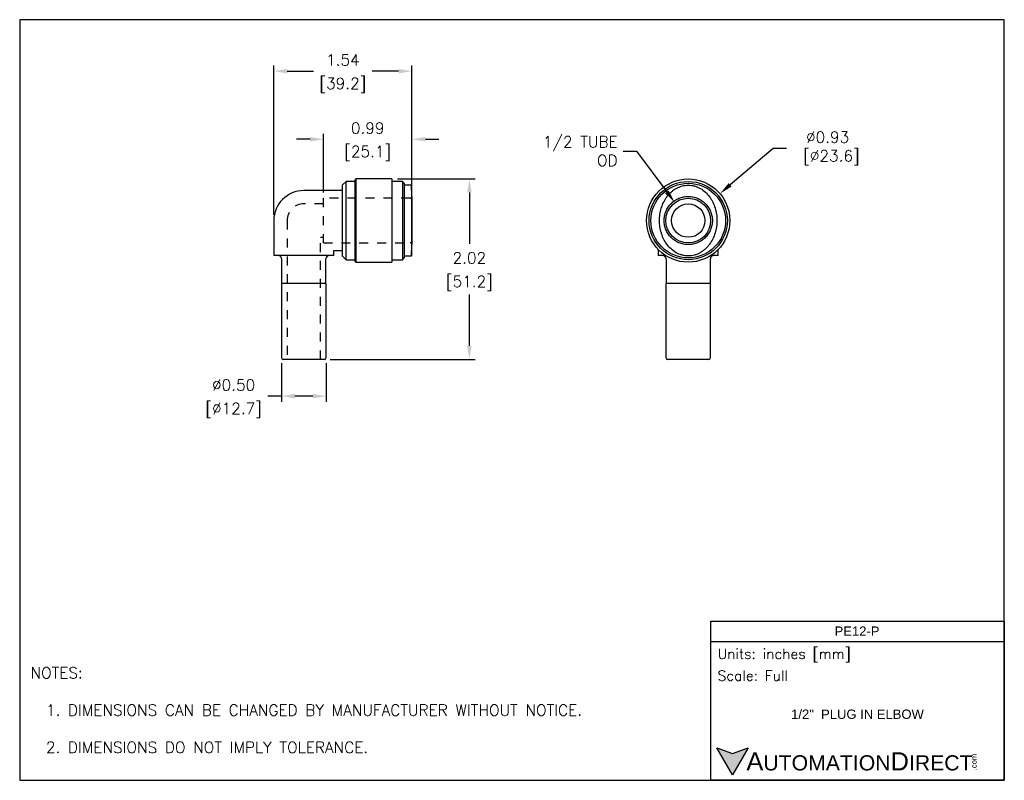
# Model space of a CAD drawing. Extents: x 886.4 to 897.4, y -8.5 to 0.
import ezdxf

# ---------------------------------------------------------------- set-up
doc = ezdxf.new("R2010")
doc.units = 0
doc.header["$LTSCALE"] = 0.25
doc.header["$MEASUREMENT"] = 0
doc.linetypes.add('HIDDEN', pattern=[0.375, 0.25, -0.125])
doc.layers.get('0').update_dxf_attribs({"linetype": 'CONTINUOUS'})
doc.layers.get('DEFPOINTS').update_dxf_attribs({"linetype": 'CONTINUOUS'})
for name, color, linetype in [('DIMENSIONS', 140, 'CONTINUOUS'), ('HIDDEN', 102, 'HIDDEN'), ('TEXT', 140, 'CONTINUOUS')]:
    doc.layers.add(name, color=color, linetype=linetype)
doc.styles.add('ROMANS', font='romans.shx')
doc.styles.get("Standard").update_dxf_attribs({"font": 'romans.shx'})
doc.styles.add('型式1', font='txt')
doc.dimstyles.get("Standard").update_dxf_attribs({"dimtxt": 0.125, "dimasz": 0.15, "dimexe": 0.0625, "dimexo": 0.0625, "dimgap": 0.0625, "dimtad": 0, "dimtih": 1, "dimtoh": 1, "dimzin": 0, "dimdsep": 46, "dimtxsty": 'Standard', "dimcen": 0, "dimclrd": 256, "dimclre": 256, "dimclrt": 256, "dimadec": 0, "dimazin": 0, "dimtfac": 1, "dimtofl": 0, "dimtmove": 0, "dimatfit": 3, "dimfxl": 1, "dimtolj": 1, "dimtzin": 0, "dimarcsym": 0})

# ---------------------------------------------------------------- blocks, each defined once
blk = doc.blocks.new('*D30')
at = {"layer": 'DEFPOINTS', "color": 0, "transparency": 16777216}
for p in [(890.584, -1.814), (889.83, -3.83), (891.45, -3.83)]:
    blk.add_point(p, dxfattribs=at)
at = {"layer": 'DIMENSIONS', "lineweight": -2, "transparency": 16777216}
for p, q in [((890.647, -1.814), (891.513, -1.814)), ((891.45, -1.964), (891.45, -2.539)), ((891.45, -3.68), (891.45, -3.105)), ((889.893, -3.83), (891.513, -3.83))]:
    blk.add_line(p, q, dxfattribs=at)
at = {"layer": 'DIMENSIONS', "transparency": 16777216}
for points in [[(891.425, -1.964), (891.475, -1.964), (891.45, -1.814)], [(891.425, -3.68), (891.475, -3.68), (891.45, -3.83)]]:
    blk.add_solid(points, dxfattribs=at)
at = {"layer": 'DIMENSIONS', "transparency": 16777216, "char_height": 0.125, "attachment_point": 5}
for s, insert in [('\\A1;2.02', (891.45, -2.697)), ('\\A1;[51.2]', (891.45, -2.98))]:
    blk.add_mtext(s, dxfattribs=dict(at, insert=insert))
blk = doc.blocks.new('*D31')
at = {"layer": 'DEFPOINTS', "color": 0, "transparency": 16777216}
for p in [(889.82, -1.37), (889.82, -2.029), (890.809, -2.009)]:
    blk.add_point(p, dxfattribs=at)
at = {"layer": 'DIMENSIONS', "lineweight": -2, "transparency": 16777216}
for p, q in [((889.82, -1.966), (889.82, -1.308)), ((890.809, -1.947), (890.809, -1.308)), ((889.67, -1.37), (889.52, -1.37)), ((890.959, -1.37), (891.109, -1.37))]:
    blk.add_line(p, q, dxfattribs=at)
at = {"layer": 'DIMENSIONS', "transparency": 16777216}
for points in [[(889.67, -1.345), (889.67, -1.395), (889.82, -1.37)], [(890.959, -1.345), (890.959, -1.395), (890.809, -1.37)]]:
    blk.add_solid(points, dxfattribs=at)
at = {"layer": 'DIMENSIONS', "transparency": 16777216, "char_height": 0.125, "attachment_point": 5}
for s, insert in [('\\A1;0.99', (890.314, -1.245)), ('\\A1;[25.1]', (890.314, -1.528))]:
    blk.add_mtext(s, dxfattribs=dict(at, insert=insert))
blk = doc.blocks.new('*D32')
at = {"layer": 'DEFPOINTS', "color": 0, "transparency": 16777216}
for p in [(890.809, -0.609), (890.809, -2.01), (889.265, -2.275)]:
    blk.add_point(p, dxfattribs=at)
at = {"layer": 'DIMENSIONS', "lineweight": -2, "transparency": 16777216}
for p, q in [((889.265, -2.213), (889.265, -0.546)), ((890.809, -1.947), (890.809, -0.546)), ((889.415, -0.609), (889.71, -0.609)), ((890.659, -0.609), (890.364, -0.609))]:
    blk.add_line(p, q, dxfattribs=at)
at = {"layer": 'DIMENSIONS', "transparency": 16777216}
for points in [[(889.415, -0.584), (889.415, -0.634), (889.265, -0.609)], [(890.659, -0.584), (890.659, -0.634), (890.809, -0.609)]]:
    blk.add_solid(points, dxfattribs=at)
at = {"layer": 'DIMENSIONS', "transparency": 16777216, "char_height": 0.125, "attachment_point": 5}
for s, insert in [('\\A1;1.54', (890.037, -0.484)), ('\\A1;[39.2]', (890.037, -0.767))]:
    blk.add_mtext(s, dxfattribs=dict(at, insert=insert))
blk = doc.blocks.new('*D34')
at = {"layer": 'DEFPOINTS', "color": 0, "transparency": 16777216}
for p in [(889.35, -3.81), (889.85, -3.81), (889.35, -4.241)]:
    blk.add_point(p, dxfattribs=at)
at = {"layer": 'DIMENSIONS', "lineweight": -2, "transparency": 16777216}
for p, q in [((889.35, -3.873), (889.35, -4.304)), ((889.85, -3.873), (889.85, -4.304)), ((889.35, -4.241), (889.2, -4.241)), ((889.7, -4.241), (889.5, -4.241))]:
    blk.add_line(p, q, dxfattribs=at)
at = {"layer": 'DIMENSIONS', "transparency": 16777216}
for points in [[(889.5, -4.216), (889.5, -4.266), (889.35, -4.241)], [(889.7, -4.216), (889.7, -4.266), (889.85, -4.241)]]:
    blk.add_solid(points, dxfattribs=at)
at = {"layer": 'DIMENSIONS', "transparency": 16777216, "char_height": 0.125, "attachment_point": 5}
for s, insert in [('\\A1;%%c0.50', (888.816, -4.116)), ('\\A1;[%%c12.7]', (888.816, -4.399))]:
    blk.add_mtext(s, dxfattribs=dict(at, insert=insert))
blk = doc.blocks.new('*D35')
at = {"layer": 'DEFPOINTS', "color": 0, "transparency": 16777216}
for p in [(894.249, -1.978), (893.541, -2.58)]:
    blk.add_point(p, dxfattribs=at)
at = {"layer": 'DIMENSIONS', "lineweight": -2, "transparency": 16777216}
for p, q in [((894.843, -1.472), (894.363, -1.88)), ((894.993, -1.472), (894.843, -1.472))]:
    blk.add_line(p, q, dxfattribs=at)
at = {"layer": 'DIMENSIONS', "transparency": 16777216}
blk.add_solid([(894.347, -1.861), (894.379, -1.899), (894.249, -1.978)], dxfattribs=at)
at = {"layer": 'DIMENSIONS', "transparency": 16777216, "insert": (895.452, -1.472), "char_height": 0.125, "attachment_point": 5}
blk.add_mtext('\\A1;∅0.93\\P [∅23.6]', dxfattribs=at)
blk = doc.blocks.new('*D36')
at = {"layer": 'DEFPOINTS', "color": 0, "transparency": 16777216}
for p in [(893.746, -2.078), (894.044, -2.479)]:
    blk.add_point(p, dxfattribs=at)
at = {"layer": 'DIMENSIONS', "lineweight": -2, "transparency": 16777216}
for p, q in [((893.169, -1.503), (893.319, -1.503)), ((893.319, -1.503), (893.656, -1.958))]:
    blk.add_line(p, q, dxfattribs=at)
at = {"layer": 'DIMENSIONS', "transparency": 16777216}
blk.add_solid([(893.676, -1.943), (893.636, -1.972), (893.746, -2.078)], dxfattribs=at)
at = {"layer": 'DIMENSIONS', "transparency": 16777216, "insert": (893.106, -1.503), "char_height": 0.125, "attachment_point": 6}
blk.add_mtext('\\A1;1/2 TUBE\\POD', dxfattribs=at)

msp = doc.modelspace()

# ---------------------------------------------------------------- hatches: boundary and pattern name
at = {"layer": 'TEXT'}
msp.add_hatch(color=256, dxfattribs=at).paths.add_polyline_path([(894.566, -8.171), (894.391, -8.235), (894.216, -8.171), (894.391, -8.474)])

# ---------------------------------------------------------------- linework, layer by layer
for p, q in [((890.072, -1.842), (890.033, -1.881)), ((890.171, -1.842), (890.072, -1.842)), ((890.072, -2.716), (890.072, -1.842)), ((890.183, -1.814), (890.171, -1.826)), ((890.171, -1.826), (890.171, -2.731)), ((890.584, -1.814), (890.183, -1.814)), ((890.183, -1.814), (890.183, -2.743)), ((890.584, -1.814), (890.584, -2.743)), ((890.702, -1.842), (890.584, -1.842)), ((890.722, -1.861), (890.702, -1.842)), ((890.702, -1.842), (890.702, -2.716)), ((890.722, -1.861), (890.722, -2.696)), ((890.033, -1.944), (889.6, -1.944)), ((890.033, -2.676), (890.033, -1.881)), ((890.802, -1.883), (890.722, -1.883)), ((890.809, -2.01), (890.802, -1.883)), ((890.809, -2.009), (890.809, -2.548)), ((889.265, -2.279), (889.265, -2.668)), ((889.935, -2.613), (890.033, -2.613)), ((889.935, -2.668), (889.935, -2.613)), ((890.802, -2.675), (890.809, -2.548)), ((893.56, -2.601), (893.56, -2.668)), ((894.23, -2.668), (894.23, -2.601)), ((889.935, -2.668), (889.265, -2.668)), ((889.352, -2.708), (889.352, -2.983)), ((889.848, -2.983), (889.848, -2.708)), ((890.033, -2.676), (890.072, -2.716)), ((890.072, -2.716), (890.171, -2.716)), ((890.171, -2.731), (890.183, -2.743)), ((890.183, -2.743), (890.584, -2.743)), ((890.584, -2.716), (890.702, -2.716)), ((890.702, -2.716), (890.722, -2.696)), ((890.722, -2.674), (890.802, -2.674)), ((893.642, -2.668), (893.56, -2.668)), ((893.647, -2.708), (893.647, -2.983)), ((894.143, -2.983), (894.143, -2.708)), ((894.23, -2.668), (894.148, -2.668)), ((889.35, -2.983), (889.35, -3.81)), ((889.85, -2.983), (889.35, -2.983)), ((889.85, -3.81), (889.85, -2.983)), ((893.645, -2.983), (893.645, -3.81)), ((894.145, -2.983), (893.645, -2.983)), ((894.145, -3.81), (894.145, -2.983)), ((889.83, -3.83), (889.37, -3.83))]:
    msp.add_line(p, q)
at = {"flags": 128}
msp.add_lwpolyline([(890.802, -1.883), (890.802, -1.884), (890.802, -1.886), (890.802, -1.89), (890.802, -1.896), (890.802, -1.904), (890.802, -1.925), (890.802, -1.951), (890.802, -1.968), (890.802, -1.996), (890.802, -2.027), (890.802, -2.052), (890.802, -2.079), (890.802, -2.106), (890.802, -2.135), (890.802, -2.169), (890.802, -2.203), (890.802, -2.239), (890.802, -2.275), (890.802, -2.314), (890.802, -2.354), (890.802, -2.394), (890.802, -2.433), (890.802, -2.469), (890.802, -2.505), (890.802, -2.539), (890.802, -2.572), (890.802, -2.591), (890.802, -2.608), (890.802, -2.624), (890.802, -2.639), (890.802, -2.65), (890.802, -2.66), (890.802, -2.667), (890.802, -2.672), (890.802, -2.674), (890.802, -2.674)], dxfattribs=at)
for radius in [0.465, 0.437, 0.417, 0.25, 0.187]:
    msp.add_circle((893.895, -2.279), radius)
for centre, radius, start, end in [((889.6, -2.279), 0.335, 90, 180), ((889.313, -2.708), 0.0394, 0, 90), ((889.887, -2.708), 0.0394, 90, 180), ((893.608, -2.708), 0.0394, 0, 90), ((894.182, -2.708), 0.0394, 90, 180), ((889.37, -3.81), 0.0197, 180, 270), ((889.83, -3.81), 0.0197, 270, 360), ((893.665, -3.81), 0.0197, 180, 270), ((894.125, -3.81), 0.0197, 270, 0)]:
    msp.add_arc(centre, radius, start, end)
for points, knots in [([(893.895, -2.674), (893.919, -2.674), (893.942, -2.671), (893.976, -2.662), (893.987, -2.658), (894.009, -2.649), (894.02, -2.644), (894.04, -2.632), (894.05, -2.625), (894.069, -2.611), (894.078, -2.604), (894.095, -2.588), (894.103, -2.58), (894.119, -2.562), (894.127, -2.553), (894.147, -2.524), (894.159, -2.504), (894.18, -2.462), (894.189, -2.44), (894.202, -2.395), (894.207, -2.372), (894.212, -2.337), (894.214, -2.325), (894.215, -2.302), (894.216, -2.29), (894.216, -2.255), (894.214, -2.232), (894.207, -2.185), (894.202, -2.162), (894.189, -2.117), (894.18, -2.096), (894.165, -2.064), (894.159, -2.054), (894.147, -2.034), (894.141, -2.024), (894.12, -1.995), (894.104, -1.978), (894.07, -1.946), (894.051, -1.932), (894.02, -1.914), (894.01, -1.909), (893.988, -1.9), (893.977, -1.896), (893.943, -1.886), (893.92, -1.883), (893.884, -1.883), (893.872, -1.884), (893.849, -1.887), (893.837, -1.889), (893.803, -1.898), (893.781, -1.908), (893.751, -1.925), (893.741, -1.931), (893.722, -1.945), (893.713, -1.953), (893.686, -1.977), (893.671, -1.994), (893.65, -2.023), (893.643, -2.033), (893.631, -2.053), (893.626, -2.063), (893.61, -2.095), (893.601, -2.117), (893.588, -2.162), (893.583, -2.185), (893.576, -2.232), (893.574, -2.255), (893.574, -2.302), (893.576, -2.326), (893.583, -2.372), (893.588, -2.395), (893.598, -2.429), (893.602, -2.44), (893.61, -2.462), (893.615, -2.473), (893.63, -2.504), (893.642, -2.524), (893.67, -2.562), (893.686, -2.58), (893.72, -2.612), (893.739, -2.626), (893.78, -2.649), (893.802, -2.658), (893.836, -2.668), (893.848, -2.67), (893.871, -2.673), (893.883, -2.674), (893.895, -2.674)], [0, 0, 0, 0, 0.03125, 0.03125, 0.046875, 0.046875, 0.0625, 0.0625, 0.078125, 0.078125, 0.09375, 0.09375, 0.109375, 0.109375, 0.125, 0.125, 0.15625, 0.15625, 0.1875, 0.1875, 0.21875, 0.21875, 0.234375, 0.234375, 0.25, 0.25, 0.28125, 0.28125, 0.3125, 0.3125, 0.34375, 0.34375, 0.359375, 0.359375, 0.375, 0.375, 0.40625, 0.40625, 0.4375, 0.4375, 0.453125, 0.453125, 0.46875, 0.46875, 0.5, 0.5, 0.515625, 0.515625, 0.53125, 0.53125, 0.5625, 0.5625, 0.578125, 0.578125, 0.59375, 0.59375, 0.625, 0.625, 0.640625, 0.640625, 0.65625, 0.65625, 0.6875, 0.6875, 0.71875, 0.71875, 0.75, 0.75, 0.78125, 0.78125, 0.8125, 0.8125, 0.828125, 0.828125, 0.84375, 0.84375, 0.875, 0.875, 0.90625, 0.90625, 0.9375, 0.9375, 0.96875, 0.96875, 0.984375, 0.984375, 1, 1, 1, 1]), ([(890.809, -2.178), (890.809, -2.178), (890.809, -2.17), (890.809, -2.156), (890.809, -2.136), (890.809, -2.117), (890.809, -2.099), (890.809, -2.083), (890.809, -2.068), (890.809, -2.055), (890.809, -2.044), (890.809, -2.038), (890.809, -2.036)], [0, 0, 0, 0, 0.008105, 0.123049, 0.239668, 0.352194, 0.46632, 0.581257, 0.697872, 0.810437, 0.92378, 1, 1, 1, 1]), ([(893.895, -2.548), (893.913, -2.548), (893.931, -2.547), (893.965, -2.54), (893.982, -2.534), (894.007, -2.524), (894.015, -2.52), (894.03, -2.512), (894.038, -2.508), (894.06, -2.493), (894.073, -2.482), (894.098, -2.457), (894.11, -2.443), (894.124, -2.421), (894.129, -2.413), (894.137, -2.398), (894.141, -2.39), (894.151, -2.365), (894.156, -2.348), (894.163, -2.314), (894.165, -2.296), (894.165, -2.261), (894.163, -2.243), (894.158, -2.217), (894.156, -2.209), (894.15, -2.192), (894.144, -2.175), (894.137, -2.159), (894.129, -2.144), (894.124, -2.136), (894.109, -2.114), (894.098, -2.1), (894.073, -2.076), (894.059, -2.064), (894.03, -2.045), (894.015, -2.036), (893.99, -2.026), (893.982, -2.023), (893.965, -2.018), (893.956, -2.016), (893.93, -2.011), (893.913, -2.009), (893.877, -2.009), (893.859, -2.011), (893.825, -2.018), (893.808, -2.023), (893.783, -2.033), (893.775, -2.037), (893.76, -2.045), (893.752, -2.05), (893.73, -2.064), (893.717, -2.076), (893.691, -2.101), (893.68, -2.114), (893.666, -2.136), (893.661, -2.144), (893.653, -2.159), (893.649, -2.168), (893.639, -2.192), (893.634, -2.209), (893.627, -2.243), (893.625, -2.261), (893.625, -2.296), (893.627, -2.314), (893.632, -2.34), (893.634, -2.349), (893.64, -2.366), (893.642, -2.374), (893.649, -2.39), (893.653, -2.398), (893.661, -2.414), (893.666, -2.421), (893.681, -2.443), (893.692, -2.457), (893.717, -2.482), (893.731, -2.493), (893.76, -2.513), (893.775, -2.521), (893.8, -2.531), (893.808, -2.534), (893.825, -2.539), (893.834, -2.541), (893.86, -2.547), (893.877, -2.548), (893.895, -2.548)], [0, 0, 0, 0, 0.03125, 0.03125, 0.0625, 0.0625, 0.078125, 0.078125, 0.09375, 0.09375, 0.125, 0.125, 0.15625, 0.15625, 0.171875, 0.171875, 0.1875, 0.1875, 0.21875, 0.21875, 0.25, 0.25, 0.28125, 0.28125, 0.296875, 0.296875, 0.3125, 0.328125, 0.328125, 0.34375, 0.34375, 0.375, 0.375, 0.40625, 0.40625, 0.4375, 0.4375, 0.453125, 0.453125, 0.46875, 0.46875, 0.5, 0.5, 0.53125, 0.53125, 0.5625, 0.5625, 0.578125, 0.578125, 0.59375, 0.59375, 0.625, 0.625, 0.65625, 0.65625, 0.671875, 0.671875, 0.6875, 0.6875, 0.71875, 0.71875, 0.75, 0.75, 0.78125, 0.78125, 0.796875, 0.796875, 0.8125, 0.8125, 0.828125, 0.828125, 0.84375, 0.84375, 0.875, 0.875, 0.90625, 0.90625, 0.9375, 0.9375, 0.953125, 0.953125, 0.96875, 0.96875, 1, 1, 1, 1]), ([(890.809, -2.548), (890.809, -2.548), (890.809, -2.547), (890.809, -2.538), (890.809, -2.525), (890.809, -2.512), (890.809, -2.5), (890.809, -2.486), (890.809, -2.471), (890.809, -2.454), (890.809, -2.436), (890.809, -2.417), (890.809, -2.397), (890.809, -2.376), (890.809, -2.355), (890.809, -2.333), (890.809, -2.31), (890.809, -2.287), (890.809, -2.265), (890.809, -2.246), (890.809, -2.234), (890.809, -2.23)], [0, 0, 0, 0, 0.083556, 0.167111, 0.252527, 0.299804, 0.34741, 0.39605, 0.44505, 0.492321, 0.53992, 0.588554, 0.637544, 0.684828, 0.73244, 0.781088, 0.830095, 0.877359, 0.925296, 0.973577, 1, 1, 1, 1]), ([(894.125, -3.83), (894.125, -3.83), (894.125, -3.83), (894.125, -3.83), (894.124, -3.83), (894.123, -3.83), (894.121, -3.83), (894.117, -3.83), (894.109, -3.83), (894.1, -3.83), (894.084, -3.83), (894.059, -3.83), (894.022, -3.83), (893.981, -3.83), (893.938, -3.83), (893.895, -3.83), (893.852, -3.83), (893.809, -3.83), (893.768, -3.83), (893.731, -3.83), (893.706, -3.83), (893.69, -3.83), (893.681, -3.83), (893.673, -3.83), (893.669, -3.83), (893.666, -3.83), (893.665, -3.83), (893.665, -3.83), (893.665, -3.83)], [0, 0, 0, 0, 0.0116683, 0.0233177, 0.034964, 0.0466226, 0.0583094, 0.0891912, 0.1201016, 0.152271, 0.1844691, 0.2501184, 0.3157676, 0.3800527, 0.4417718, 0.5000029, 0.558234, 0.6199531, 0.6842382, 0.7498874, 0.8155367, 0.8477061, 0.8799042, 0.910786, 0.9416963, 0.9611301, 0.9805405, 1, 1, 1, 1])]:
    msp.add_open_spline(points, degree=3, knots=knots)
at = {"layer": 'DEFPOINTS'}
msp.add_lwpolyline([(897.426, -0.034), (886.426, -0.034), (886.426, -8.534), (897.426, -8.534)], close=True, dxfattribs=at)
at = {"layer": 'HIDDEN'}
for p, q in [((889.82, -2.529), (889.82, -2.029)), ((890.789, -2.029), (889.82, -2.029)), ((889.82, -2.092), (889.6, -2.092)), ((889.413, -2.279), (889.413, -3.83)), ((889.787, -2.466), (889.82, -2.466)), ((889.787, -3.83), (889.787, -2.466)), ((889.82, -2.529), (890.789, -2.529))]:
    msp.add_line(p, q, dxfattribs=at)
for centre, radius, start, end in [((890.789, -2.009), 0.0197, 270, 0), ((889.6, -2.279), 0.187, 90, 180), ((890.789, -2.548), 0.0197, 0, 90)]:
    msp.add_arc(centre, radius, start, end, dxfattribs=at)
at = {"layer": 'TEXT'}
msp.add_line((894.146, -6.982), (897.426, -6.982), dxfattribs=at)
for points in [[(894.146, -8.534), (894.146, -6.756), (897.426, -6.756), (897.426, -8.534)], [(894.566, -8.171), (894.391, -8.474), (894.216, -8.171), (894.391, -8.235)]]:
    msp.add_lwpolyline(points, close=True, dxfattribs=at)

# ---------------------------------------------------------------- texts
for s, insert, char_height, width, attachment_point, style in [('{\\fArial|b0|i0|c0|p34;\\H0.83333x;PE12-P}', (895.781, -6.867), 0.125, 2.20085, 5, 'ROMANS'), (' Units: inches [mm]', (894.146, -7.139), 0.11304, 3.27984, 4, 'ROMANS'), (' Scale: Full', (894.146, -7.365), 0.11304, 3.27984, 4, 'ROMANS'), ('{\\fArial|b0|i0|c0|p34;     \\H1.2x;A\\H0.8333x;UTOMATION\\H1.2x;D\\H0.8333x;IRECT}', (894.216, -8.323), 0.16956, 2.8723, 4, '型式1')]:
    msp.add_mtext(s, dxfattribs=dict(at, insert=insert, char_height=char_height, width=width, attachment_point=attachment_point, style=style))
at = {"layer": 'TEXT', "insert": (886.548, -7.27), "char_height": 0.125, "attachment_point": 1, "style": 'ROMANS'}
msp.add_mtext_dynamic_manual_height_columns('NOTES:\\P\\P  1. DIMENSIONS CAN BE CHANGED BY MANUFACTURER WITHOUT NOTICE.\\P\\P  2. DIMENSIONS DO NOT IMPLY TOLERANCE.', width=7.45021, gutter_width=1.75, heights=[0], dxfattribs=at)
at = {"layer": 'TEXT', "insert": (895.786, -7.796), "char_height": 0.125, "width": 2.62045, "attachment_point": 5}
msp.add_mtext('\\A1;{\\fArial|b0|i0|c0|p34;\\H0.83333x;1/2"  PLUG IN ELBOW}', dxfattribs=at)
at = {"layer": 'TEXT', "insert": (897.056, -8.422), "char_height": 0.06104, "width": 0.18089, "attachment_point": 1, "rotation": 90, "style": '型式1'}
msp.add_mtext('{\\fArial|b0|i0|c0|p34;.com}', dxfattribs=at)

# ---------------------------------------------------------------- dimensions: what is measured, and where the dimension line sits
at = {"layer": 'DIMENSIONS'}
for base, p1, p2, picture, middle in [((890.809, -0.609), (889.265, -2.275), (890.809, -2.01), '*D32', (890.037, -0.609)), ((889.82, -1.37), (890.809, -2.009), (889.82, -2.029), '*D31', (890.314, -1.37))]:
    dim = msp.add_linear_dim(base=base, p1=p1, p2=p2, dimstyle='Standard', override={"dimpost": '\\X'}, dxfattribs=at)
    dim.commit()
    dim.dimension.update_dxf_attribs({"geometry": picture, "text_midpoint": middle})
dim = msp.add_diameter_dim_2p(p1=(894.044, -2.479), p2=(893.746, -2.078), text='1/2 TUBE\\POD', dimstyle='Standard', override={"dimpost": '\\X'}, dxfattribs=at)
dim.commit()
dim.dimension.update_dxf_attribs({"geometry": '*D36', "text_midpoint": (892.651, -1.503), "dimtype": 163})
dim = msp.add_diameter_dim_2p(p1=(893.541, -2.58), p2=(894.249, -1.978), dimstyle='Standard', override={"dimpost": '\\X'}, dxfattribs=at)
dim.commit()
dim.dimension.update_dxf_attribs({"geometry": '*D35', "text_midpoint": (895.452, -1.472), "dimtype": 163})
dim = msp.add_linear_dim(base=(891.45, -3.83), p1=(890.584, -1.814), p2=(889.83, -3.83), angle=90, dimstyle='Standard', override={"dimpost": '\\X'}, dxfattribs=at)
dim.commit()
dim.dimension.update_dxf_attribs({"geometry": '*D30', "text_midpoint": (891.45, -2.822)})
dim = msp.add_aligned_dim(p1=(889.85, -3.81), p2=(889.35, -3.81), distance=0.431, dimstyle='Standard', override={"dimpost": '%%c<>\\X'}, dxfattribs=at)
dim.commit()
dim.dimension.update_dxf_attribs({"geometry": '*D34', "text_midpoint": (888.816, -4.241)})

doc.saveas('drawing.dxf')
